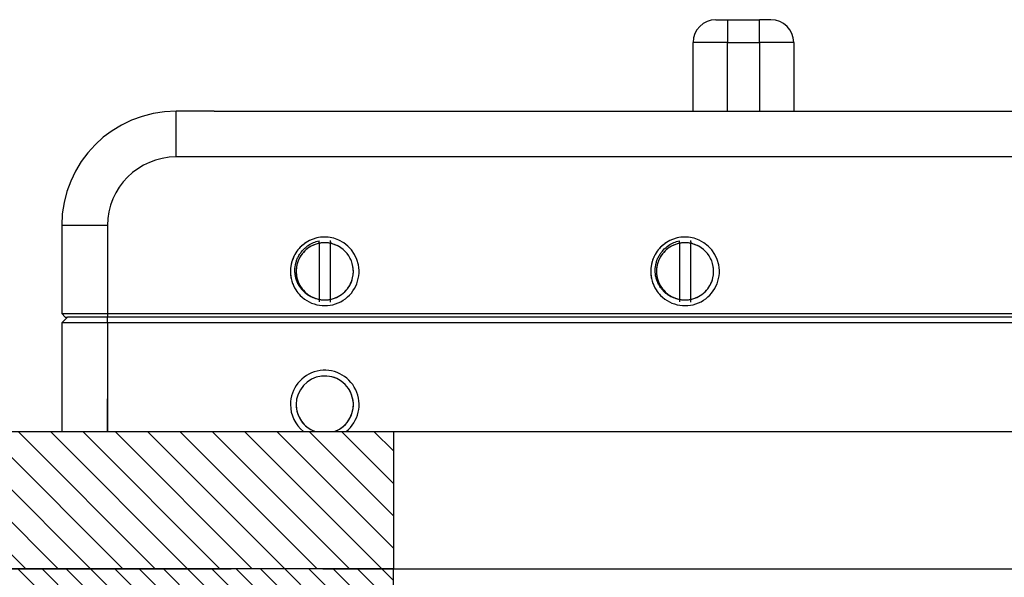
# Model space of a CAD drawing. Extents: x -1809 to 6113, y -4129 to 1471.
# Tile 10 of 197: x -61 to 25, y -2766 to -2718. Entities that reach past the tile are written whole.
import ezdxf

# ---------------------------------------------------------------- set-up
doc = ezdxf.new("R2010")
doc.units = 0
doc.linetypes.add('DASHED', pattern=[15, 7, -8])
doc.layers.get('0').update_dxf_attribs({"linetype": 'CONTINUOUS'})
doc.layers.add('1', color=7, linetype='CONTINUOUS')

# ---------------------------------------------------------------- blocks, each defined once
blk = doc.blocks.new('Z-STACK', base_point=(-660.966, -2918.356))
at = {"layer": '1', "linetype": 'CONTINUOUS'}
h = blk.add_hatch(dxfattribs=at)
h.set_pattern_fill('USER', color=4, scale=2, angle=315, pattern_type=0)
h.set_pattern_definition([(315, (-1117.57, -6268.1354), (1.4142136, 1.4142136), [])])
h.paths.add_polyline_path([(-28.603, -2753.543), (-67.603, -2753.543), (-69.203, -2753.543), (-69.203, -2764.543), (-81.603, -2764.543), (-81.603, -2759.343), (-81.603, -2759.243), (-81.603, -2753.543), (-84.743, -2753.543), (-85.743, -2754.543), (-85.743, -2765.143), (-67.603, -2765.143), (-67.603, -2765.543), (-28.603, -2765.543)])
h = blk.add_hatch(dxfattribs=at)
h.set_pattern_fill('USER', color=2, scale=1.5, angle=315, pattern_type=0)
h.set_pattern_definition([(315, (-1117.57, -6268.1354), (1.0606602, 1.0606602), [])])
edge = h.paths.add_edge_path()
edge.add_line((-60.822, -2765.543), (-54.604, -2765.543))
edge.add_line((-54.604, -2765.543), (-49.784, -2765.543))
edge.add_line((-49.784, -2765.543), (-29.603, -2765.543))
edge.add_line((-29.603, -2765.543), (-28.603, -2765.543))
edge.add_line((-28.603, -2765.543), (-28.603, -2769.043))
edge.add_line((-28.603, -2769.043), (-33.103, -2769.043))
edge.add_line((-33.103, -2769.043), (-34.603, -2769.043))
edge.add_line((-34.603, -2769.043), (-35.803, -2769.043))
edge.add_line((-35.803, -2769.043), (-36.442, -2769.043))
edge.add_line((-36.442, -2769.043), (-36.512, -2769.043))
edge.add_line((-36.512, -2769.043), (-36.903, -2769.043))
edge.add_line((-36.903, -2769.043), (-37.012, -2769.043))
edge.add_line((-37.012, -2769.043), (-37.103, -2769.043))
edge.add_line((-37.103, -2769.043), (-37.301, -2769.043))
edge.add_line((-37.301, -2769.043), (-37.412, -2769.043))
edge.add_line((-37.412, -2769.043), (-37.56, -2769.043))
edge.add_line((-37.56, -2769.043), (-37.724, -2769.043))
edge.add_line((-37.724, -2769.043), (-37.912, -2769.043))
edge.add_line((-37.912, -2769.043), (-38.303, -2769.043))
edge.add_line((-38.303, -2769.043), (-40.403, -2769.043))
edge.add_line((-40.403, -2769.043), (-40.603, -2769.043))
edge.add_line((-40.603, -2769.043), (-40.842, -2769.043))
edge.add_line((-40.842, -2769.043), (-41.603, -2769.043))
edge.add_line((-41.603, -2769.043), (-41.803, -2769.043))
edge.add_line((-41.803, -2769.043), (-44.867, -2769.043))
edge.add_line((-44.867, -2769.043), (-45.76, -2769.043))
edge.add_line((-45.76, -2769.043), (-45.867, -2769.043))
edge.add_line((-45.867, -2769.043), (-49.187, -2769.043))
edge.add_line((-49.187, -2769.043), (-49.445, -2769.043))
edge.add_line((-49.445, -2769.043), (-52.193, -2769.043))
edge.add_line((-52.193, -2769.043), (-54.103, -2769.043))
edge.add_line((-54.103, -2769.043), (-55.403, -2769.043))
edge.add_line((-55.403, -2769.043), (-56.603, -2769.043))
edge.add_line((-56.603, -2769.043), (-59.403, -2769.043))
edge.add_line((-59.403, -2769.043), (-59.403, -2769.043))
edge.add_line((-59.403, -2769.043), (-60.229, -2769.043))
edge.add_line((-60.229, -2769.043), (-60.298, -2769.043))
edge.add_line((-60.298, -2769.043), (-60.798, -2769.043))
edge.add_line((-60.798, -2769.043), (-60.803, -2769.043))
edge.add_line((-60.803, -2769.043), (-61.087, -2769.043))
edge.add_line((-61.087, -2769.043), (-61.198, -2769.043))
edge.add_line((-61.198, -2769.043), (-61.345, -2769.043))
edge.add_line((-61.345, -2769.043), (-61.511, -2769.043))
edge.add_line((-61.511, -2769.043), (-61.698, -2769.043))
edge.add_line((-61.698, -2769.043), (-62.903, -2769.043))
edge.add_line((-62.903, -2769.043), (-62.903, -2769.043))
edge.add_line((-62.903, -2769.043), (-64.303, -2769.043))
edge.add_line((-64.303, -2769.043), (-66.403, -2769.043))
edge.add_line((-66.403, -2769.043), (-66.403, -2769.043))
edge.add_line((-66.403, -2769.043), (-67.803, -2769.043))
edge.add_line((-67.803, -2769.043), (-69.903, -2769.043))
edge.add_line((-69.903, -2769.043), (-69.903, -2769.043))
edge.add_line((-69.903, -2769.043), (-71.303, -2769.043))
edge.add_line((-71.303, -2769.043), (-72.303, -2769.043))
edge.add_line((-72.303, -2769.043), (-77.608, -2769.043))
edge.add_spline(control_points=[(-77.608, -2769.043), (-77.842, -2768.809), (-78.31, -2768.342), (-78.779, -2767.876), (-79.013, -2767.643)], knot_values=[0, 0, 0, 0, 0.991594, 1.983187, 1.983187, 1.983187, 1.983187], degree=3, periodic=0)
edge.add_line((-79.013, -2767.643), (-79.013, -2765.543))
edge.add_line((-79.013, -2765.543), (-77.603, -2765.543))
edge.add_line((-77.603, -2765.543), (-73.203, -2765.543))
edge.add_line((-73.203, -2765.543), (-68.703, -2765.543))
edge.add_line((-68.703, -2765.543), (-67.011, -2765.543))
edge.add_line((-67.011, -2765.543), (-60.822, -2765.543))
at = {"color": 7, "linetype": 'CONTINUOUS'}
for p, q in [((-0.405, -2717.543), (0.595, -2717.543)), ((0.595, -2717.543), (3.397, -2717.543)), ((0.595, -2717.543), (0.595, -2719.543)), ((4.397, -2717.543), (3.397, -2717.543)), ((3.397, -2719.543), (3.397, -2717.543)), ((-2.405, -2725.543), (-2.405, -2719.543)), ((0.595, -2719.543), (-2.405, -2719.543)), ((0.595, -2719.543), (3.397, -2719.543)), ((0.595, -2725.543), (0.595, -2719.543)), ((6.397, -2719.543), (3.397, -2719.543)), ((3.397, -2719.543), (3.397, -2725.543)), ((6.397, -2719.543), (6.397, -2725.543)), ((-44.264, -2725.543), (-47.603, -2725.543)), ((-47.603, -2729.543), (-47.603, -2725.543)), ((-44.264, -2725.543), (-36.058, -2725.543)), ((-36.058, -2725.543), (47.675, -2725.543)), ((90.397, -2729.543), (-47.603, -2729.543)), ((-56.543, -2735.543), (-57.603, -2735.543)), ((-57.603, -2735.543), (-57.603, -2743.243)), ((-56.275, -2735.543), (-56.543, -2735.543)), ((-53.603, -2735.543), (-56.275, -2735.543)), ((-53.603, -2735.543), (-53.603, -2743.243)), ((-35.103, -2737.079), (-35.103, -2736.881)), ((-35.103, -2737.079), (-35.103, -2737.093)), ((-35.103, -2737.093), (-35.103, -2741.992)), ((-34.103, -2736.95), (-34.103, -2736.854)), ((-34.103, -2736.954), (-34.103, -2736.95)), ((-34.103, -2736.954), (-34.103, -2737.093)), ((-34.103, -2741.992), (-34.103, -2737.093)), ((-3.603, -2737.079), (-3.603, -2736.881)), ((-3.603, -2737.079), (-3.603, -2737.093)), ((-3.603, -2737.093), (-3.603, -2737.558)), ((-2.603, -2736.95), (-2.603, -2736.854)), ((-2.603, -2736.954), (-2.603, -2736.95)), ((-2.603, -2736.954), (-2.603, -2737.093)), ((-2.603, -2741.992), (-2.603, -2737.093)), ((-3.603, -2737.558), (-3.603, -2739.543)), ((-3.603, -2739.543), (-3.603, -2741.528)), ((-3.603, -2741.528), (-3.603, -2741.992)), ((-35.103, -2741.992), (-35.103, -2742.007)), ((-35.103, -2742.007), (-35.103, -2742.045)), ((-35.103, -2742.045), (-35.103, -2742.205)), ((-35.103, -2742.205), (-35.103, -2742.205)), ((-34.103, -2742.131), (-34.103, -2741.992)), ((-34.103, -2742.135), (-34.103, -2742.131)), ((-34.103, -2742.232), (-34.103, -2742.135)), ((-3.603, -2741.992), (-3.603, -2742.007)), ((-3.603, -2742.007), (-3.603, -2742.045)), ((-3.603, -2742.045), (-3.603, -2742.205)), ((-3.603, -2742.205), (-3.603, -2742.205)), ((-2.603, -2742.131), (-2.603, -2741.992)), ((-2.603, -2742.135), (-2.603, -2742.131)), ((-2.603, -2742.232), (-2.603, -2742.135)), ((-57.303, -2743.543), (-57.603, -2743.243)), ((-57.603, -2743.243), (-53.603, -2743.243)), ((-53.603, -2743.243), (-53.603, -2743.543)), ((-53.603, -2743.243), (96.397, -2743.243)), ((-57.103, -2743.543), (-57.603, -2744.043)), ((-53.603, -2744.043), (-57.603, -2744.043)), ((-57.603, -2744.043), (-57.603, -2753.543)), ((-57.303, -2743.543), (-57.103, -2743.543)), ((-53.603, -2743.543), (-57.103, -2743.543)), ((-51.103, -2743.543), (-53.603, -2743.543)), ((-53.603, -2744.043), (-53.603, -2743.543)), ((96.397, -2744.043), (-53.603, -2744.043)), ((-53.603, -2744.043), (-53.603, -2750.693)), ((-48.603, -2743.543), (-51.103, -2743.543)), ((-46.603, -2743.543), (-48.603, -2743.543)), ((-45.603, -2743.543), (-46.603, -2743.543)), ((-44.103, -2743.543), (-45.603, -2743.543)), ((-42.103, -2743.543), (-44.103, -2743.543)), ((-41.883, -2743.543), (-42.103, -2743.543)), ((-26.504, -2743.543), (-41.883, -2743.543)), ((-25.103, -2743.543), (-26.504, -2743.543)), ((-16.103, -2743.543), (-25.103, -2743.543)), ((3.397, -2743.543), (-16.103, -2743.543)), ((5.897, -2743.543), (3.397, -2743.543)), ((13.397, -2743.543), (5.897, -2743.543)), ((16.697, -2743.543), (13.397, -2743.543)), ((26.097, -2743.543), (16.697, -2743.543)), ((-53.603, -2753.543), (-53.603, -2750.693))]:
    blk.add_line(p, q, dxfattribs=at)
at = {"color": 7, "linetype": 'DASHED'}
for p, q in [((-44.264, -2725.543), (-47.603, -2725.543)), ((-44.264, -2725.543), (-47.603, -2725.543)), ((-44.264, -2725.543), (-36.058, -2725.543)), ((-44.264, -2725.543), (-36.058, -2725.543)), ((-36.058, -2725.543), (47.675, -2725.543)), ((-36.058, -2725.543), (47.675, -2725.543)), ((-35.103, -2737.079), (-35.103, -2737.093)), ((-34.103, -2736.95), (-34.103, -2736.854)), ((-34.103, -2736.954), (-34.103, -2736.95)), ((-3.603, -2737.079), (-3.603, -2737.093)), ((-2.603, -2736.95), (-2.603, -2736.854)), ((-2.603, -2736.954), (-2.603, -2736.95)), ((-3.603, -2737.558), (-3.603, -2739.543)), ((-3.603, -2739.543), (-3.603, -2741.528)), ((-35.103, -2741.992), (-35.103, -2742.007)), ((-35.103, -2742.007), (-35.103, -2742.045)), ((-35.103, -2742.045), (-35.103, -2742.205)), ((-34.103, -2742.131), (-34.103, -2741.992)), ((-34.103, -2742.135), (-34.103, -2742.131)), ((-34.103, -2742.232), (-34.103, -2742.135)), ((-3.603, -2741.992), (-3.603, -2742.007)), ((-3.603, -2742.007), (-3.603, -2742.045)), ((-3.603, -2742.045), (-3.603, -2742.205)), ((-2.603, -2742.131), (-2.603, -2741.992)), ((-2.603, -2742.135), (-2.603, -2742.131)), ((-2.603, -2742.232), (-2.603, -2742.135)), ((-53.603, -2743.543), (-57.103, -2743.543)), ((-51.103, -2743.543), (-53.603, -2743.543)), ((-48.603, -2743.543), (-51.103, -2743.543)), ((-48.603, -2743.543), (-51.103, -2743.543)), ((-46.603, -2743.543), (-48.603, -2743.543)), ((-46.603, -2743.543), (-48.603, -2743.543)), ((-45.603, -2743.543), (-46.603, -2743.543)), ((-45.603, -2743.543), (-46.603, -2743.543)), ((-44.103, -2743.543), (-45.603, -2743.543)), ((-44.103, -2743.543), (-45.603, -2743.543)), ((-42.103, -2743.543), (-44.103, -2743.543)), ((-42.103, -2743.543), (-44.103, -2743.543)), ((-41.883, -2743.543), (-42.103, -2743.543)), ((-41.883, -2743.543), (-42.103, -2743.543)), ((-26.504, -2743.543), (-41.883, -2743.543)), ((-26.504, -2743.543), (-41.883, -2743.543)), ((-25.103, -2743.543), (-26.504, -2743.543)), ((-25.103, -2743.543), (-26.504, -2743.543)), ((-16.103, -2743.543), (-25.103, -2743.543)), ((-16.103, -2743.543), (-25.103, -2743.543)), ((3.397, -2743.543), (-16.103, -2743.543)), ((3.397, -2743.543), (-16.103, -2743.543)), ((5.897, -2743.543), (3.397, -2743.543)), ((5.897, -2743.543), (3.397, -2743.543)), ((13.397, -2743.543), (5.897, -2743.543)), ((16.697, -2743.543), (13.397, -2743.543)), ((26.097, -2743.543), (16.697, -2743.543)), ((-53.603, -2753.543), (-53.603, -2750.693)), ((-53.603, -2750.693), (-53.603, -2753.543))]:
    blk.add_line(p, q, dxfattribs=at)
at = {"color": 2, "linetype": 'DASHED'}
for p, q in [((-67.011, -2765.543), (-60.822, -2765.543)), ((-60.822, -2765.543), (-54.604, -2765.543)), ((-54.604, -2765.543), (-49.784, -2765.543)), ((-49.784, -2765.543), (-29.603, -2765.543))]:
    blk.add_line(p, q, dxfattribs=at)
at = {"color": 2, "linetype": 'CONTINUOUS'}
for p, q in [((-29.603, -2765.543), (-28.603, -2765.543)), ((-28.603, -2765.543), (-27.418, -2765.543)), ((-28.603, -2769.043), (-28.603, -2765.543)), ((-27.418, -2765.543), (-26.184, -2765.543)), ((-26.184, -2765.543), (-25.479, -2765.543)), ((-25.479, -2765.543), (13.592, -2765.543)), ((13.592, -2765.543), (29.202, -2765.543))]:
    blk.add_line(p, q, dxfattribs=at)
at = {"color": 7, "linetype": 'CONTINUOUS'}
for centre, radius, start, end in [((-0.405, -2719.543), 2, 90, 180), ((4.397, -2719.543), 2, 0, 90), ((-47.603, -2735.543), 10, 90, 180), ((-47.603, -2735.543), 6, 90, 180), ((-34.603, -2739.543), 2.5, 101.53696, 167.11591), ((-34.603, -2739.543), 3, 84.16768, 135.6023), ((-34.603, -2739.543), 3, -135.6023, 84.16768), ((-34.603, -2739.543), 2.5, 78.46304, 101.53696), ((-34.603, -2739.543), 2.5, -12.88409, 78.46304), ((-3.103, -2739.543), 2.5, 101.53696, 167.11591), ((-3.103, -2739.543), 3, 84.16768, 135.6023), ((-3.103, -2739.543), 3, -135.6023, 84.16768), ((-3.103, -2739.543), 2.5, 78.46304, 101.53696), ((-3.103, -2739.543), 2.5, -12.88409, 78.46304), ((-34.603, -2739.543), 3, 147.21684, 161.27912), ((-34.603, -2739.543), 3, 135.6023, 147.21684), ((-3.103, -2739.543), 3, 147.21684, 161.27912), ((-3.103, -2739.543), 3, 135.6023, 147.21684), ((-34.603, -2739.543), 3, 161.27912, 180), ((-34.603, -2739.543), 2.5, 167.11591, 180), ((-3.103, -2739.543), 3, 161.27912, 180), ((-3.103, -2739.543), 2.5, 167.11591, 180), ((-34.603, -2739.543), 3, 180, -147.21684), ((-34.603, -2739.543), 2.5, 180, -167.11591), ((-3.103, -2739.543), 3, 180, -147.21684), ((-3.103, -2739.543), 2.5, 180, -167.11591), ((-34.603, -2739.543), 2.5, -167.11591, -101.53696), ((-34.603, -2739.543), 2.5, -78.46304, -12.88409), ((-3.103, -2739.543), 2.5, -167.11591, -101.53696), ((-3.103, -2739.543), 2.5, -78.46304, -12.88409), ((-34.603, -2739.543), 3, -147.21684, -135.6023), ((-3.103, -2739.543), 3, -147.21684, -135.6023), ((-34.603, -2739.543), 2.5, -101.53696, -78.46304), ((-3.103, -2739.543), 2.5, -101.53696, -78.46304), ((-34.603, -2751.193), 3, -51.56679, 180), ((-34.603, -2751.193), 2.5, -70.05156, 180), ((-34.603, -2751.193), 3, 180, -128.43321), ((-34.603, -2751.193), 2.5, 180, -109.94844)]:
    blk.add_arc(centre, radius, start, end, dxfattribs=at)
at = {"color": 7, "linetype": 'DASHED'}
for centre, radius, start, end in [((-34.603, -2739.543), 2.5, 101.53696, 167.11591), ((-34.603, -2739.543), 2.5, 101.53696, 167.11591), ((-34.603, -2739.543), 3, 84.16768, 135.6023), ((-34.603, -2739.543), 3, 84.16768, 135.6023), ((-34.603, -2739.543), 3, -135.6023, 84.16768), ((-34.603, -2739.543), 3, -135.6023, 84.16768), ((-34.603, -2739.543), 2.5, 78.46304, 101.53696), ((-34.603, -2739.543), 2.5, -12.88409, 78.46304), ((-34.603, -2739.543), 2.5, -12.88409, 78.46304), ((-3.103, -2739.543), 2.5, 101.53696, 167.11591), ((-3.103, -2739.543), 2.5, 101.53696, 167.11591), ((-3.103, -2739.543), 3, 84.16768, 135.6023), ((-3.103, -2739.543), 3, 84.16768, 135.6023), ((-3.103, -2739.543), 3, -135.6023, 84.16768), ((-3.103, -2739.543), 3, -135.6023, 84.16768), ((-3.103, -2739.543), 2.5, 78.46304, 101.53696), ((-3.103, -2739.543), 2.5, -12.88409, 78.46304), ((-3.103, -2739.543), 2.5, -12.88409, 78.46304), ((-34.603, -2739.543), 3, 147.21684, 161.27912), ((-34.603, -2739.543), 3, 147.21684, 161.27912), ((-34.603, -2739.543), 3, 135.6023, 147.21684), ((-34.603, -2739.543), 3, 135.6023, 147.21684), ((-3.103, -2739.543), 3, 147.21684, 161.27912), ((-3.103, -2739.543), 3, 147.21684, 161.27912), ((-3.103, -2739.543), 3, 135.6023, 147.21684), ((-3.103, -2739.543), 3, 135.6023, 147.21684), ((-34.603, -2739.543), 3, 161.27912, 180), ((-34.603, -2739.543), 3, 161.27912, 180), ((-34.603, -2739.543), 2.5, 167.11591, 180), ((-34.603, -2739.543), 2.5, 167.11591, 180), ((-3.103, -2739.543), 3, 161.27912, 180), ((-3.103, -2739.543), 3, 161.27912, 180), ((-3.103, -2739.543), 2.5, 167.11591, 180), ((-3.103, -2739.543), 2.5, 167.11591, 180), ((-34.603, -2739.543), 3, 180, -147.21684), ((-34.603, -2739.543), 3, 180, -147.21684), ((-34.603, -2739.543), 2.5, 180, -167.11591), ((-34.603, -2739.543), 2.5, 180, -167.11591), ((-3.103, -2739.543), 3, 180, -147.21684), ((-3.103, -2739.543), 3, 180, -147.21684), ((-3.103, -2739.543), 2.5, 180, -167.11591), ((-3.103, -2739.543), 2.5, 180, -167.11591), ((-34.603, -2739.543), 2.5, -167.11591, -101.53696), ((-34.603, -2739.543), 2.5, -167.11591, -101.53696), ((-34.603, -2739.543), 2.5, -78.46304, -12.88409), ((-34.603, -2739.543), 2.5, -78.46304, -12.88409), ((-3.103, -2739.543), 2.5, -167.11591, -101.53696), ((-3.103, -2739.543), 2.5, -167.11591, -101.53696), ((-3.103, -2739.543), 2.5, -78.46304, -12.88409), ((-3.103, -2739.543), 2.5, -78.46304, -12.88409), ((-34.603, -2739.543), 3, -147.21684, -135.6023), ((-34.603, -2739.543), 3, -147.21684, -135.6023), ((-3.103, -2739.543), 3, -147.21684, -135.6023), ((-3.103, -2739.543), 3, -147.21684, -135.6023), ((-34.603, -2739.543), 2.5, -101.53696, -78.46304), ((-3.103, -2739.543), 2.5, -101.53696, -78.46304), ((-34.603, -2751.193), 2.5, -70.05156, 180), ((-34.603, -2751.193), 2.5, -70.05156, 180), ((-34.603, -2751.193), 2.5, -70.05156, 180), ((-34.603, -2751.193), 2.5, -70.05156, 180), ((-34.603, -2751.193), 2.5, 180, -109.94844), ((-34.603, -2751.193), 2.5, 180, -109.94844), ((-34.603, -2751.193), 2.5, 180, -109.94844), ((-34.603, -2751.193), 2.5, 180, -109.94844)]:
    blk.add_arc(centre, radius, start, end, dxfattribs=at)
at = {"color": 7, "linetype": 'CONTINUOUS'}
for points, knots in [([(-35.103, -2742.007), (-35.31, -2741.971), (-35.482, -2741.914), (-35.615, -2741.861), (-35.747, -2741.807), (-35.91, -2741.729), (-36.083, -2741.612), (-36.16, -2741.56), (-36.245, -2741.497), (-36.333, -2741.42), (-36.403, -2741.359), (-36.48, -2741.285), (-36.557, -2741.199), (-36.62, -2741.129), (-36.686, -2741.048), (-36.752, -2740.953), (-36.805, -2740.876), (-36.862, -2740.787), (-36.916, -2740.684), (-36.96, -2740.6), (-37.005, -2740.503), (-37.047, -2740.393), (-37.089, -2740.283), (-37.119, -2740.181), (-37.141, -2740.089), (-37.167, -2739.986), (-37.185, -2739.881), (-37.198, -2739.775), (-37.208, -2739.685), (-37.216, -2739.577), (-37.215, -2739.456), (-37.214, -2739.244), (-37.187, -2739.032), (-37.134, -2738.826), (-37.105, -2738.712), (-37.071, -2738.61), (-37.037, -2738.521), (-36.998, -2738.422), (-36.954, -2738.325), (-36.903, -2738.231), (-36.847, -2738.126), (-36.789, -2738.035), (-36.733, -2737.956), (-36.671, -2737.867), (-36.603, -2737.782), (-36.53, -2737.702), (-36.457, -2737.621), (-36.379, -2737.546), (-36.297, -2737.474), (-36.207, -2737.397), (-36.12, -2737.332), (-36.04, -2737.278), (-35.757, -2737.088), (-35.439, -2736.953), (-35.103, -2736.881)], [0.501729, 0.501729, 0.501729, 0.501729, 1.034204, 1.034204, 1.034204, 1.564955, 1.564955, 1.564955, 1.880198, 1.880198, 1.880198, 2.195794, 2.195794, 2.195794, 2.509545, 2.509545, 2.509545, 2.824393, 2.824393, 2.824393, 3.144319, 3.144319, 3.144319, 3.462655, 3.462655, 3.462655, 3.781176, 3.781176, 3.781176, 4.101123, 4.101123, 4.101123, 4.737732, 4.737732, 4.737732, 5.057552, 5.057552, 5.057552, 5.37698, 5.37698, 5.37698, 5.700692, 5.700692, 5.700692, 6.026208, 6.026208, 6.026208, 6.351948, 6.351948, 6.351948, 6.675775, 6.675775, 6.675775, 7.69773, 7.69773, 7.69773, 7.69773]), ([(-3.603, -2742.007), (-3.81, -2741.971), (-3.982, -2741.914), (-4.115, -2741.861), (-4.247, -2741.807), (-4.41, -2741.729), (-4.583, -2741.612), (-4.679, -2741.547), (-4.762, -2741.482), (-4.833, -2741.42), (-4.92, -2741.344), (-4.995, -2741.269), (-5.057, -2741.199), (-5.12, -2741.129), (-5.186, -2741.048), (-5.252, -2740.953), (-5.318, -2740.858), (-5.372, -2740.767), (-5.416, -2740.684), (-5.471, -2740.58), (-5.514, -2740.481), (-5.547, -2740.393), (-5.589, -2740.283), (-5.619, -2740.181), (-5.641, -2740.089), (-5.693, -2739.877), (-5.717, -2739.664), (-5.715, -2739.456), (-5.714, -2739.244), (-5.687, -2739.032), (-5.634, -2738.826), (-5.605, -2738.712), (-5.571, -2738.61), (-5.537, -2738.521), (-5.494, -2738.412), (-5.448, -2738.315), (-5.403, -2738.231), (-5.352, -2738.136), (-5.296, -2738.044), (-5.233, -2737.956), (-5.178, -2737.877), (-5.111, -2737.791), (-5.03, -2737.702), (-4.885, -2737.542), (-4.72, -2737.399), (-4.54, -2737.278), (-4.257, -2737.088), (-3.939, -2736.953), (-3.603, -2736.881)], [0.501729, 0.501729, 0.501729, 0.501729, 1.034204, 1.034204, 1.034204, 1.564955, 1.564955, 1.564955, 1.880198, 1.880198, 1.880198, 2.195794, 2.195794, 2.195794, 2.509545, 2.509545, 2.509545, 2.824393, 2.824393, 2.824393, 3.144319, 3.144319, 3.144319, 3.462655, 3.462655, 3.462655, 4.100823, 4.100823, 4.100823, 4.737432, 4.737432, 4.737432, 5.057252, 5.057252, 5.057252, 5.37668, 5.37668, 5.37668, 5.700392, 5.700392, 5.700392, 6.025908, 6.025908, 6.025908, 6.675176, 6.675176, 6.675176, 7.69713, 7.69713, 7.69713, 7.69713])]:
    blk.add_open_spline(points, degree=3, knots=knots, dxfattribs=at)
at = {"layer": '1', "color": 4, "linetype": 'CONTINUOUS'}
for p, q in [((-67.603, -2753.543), (-28.603, -2753.543)), ((-28.603, -2753.543), (21.397, -2753.543)), ((-28.603, -2753.543), (-28.603, -2765.543)), ((21.397, -2753.543), (71.397, -2753.543)), ((-28.603, -2765.543), (-67.603, -2765.543))]:
    blk.add_line(p, q, dxfattribs=at)

msp = doc.modelspace()

# ---------------------------------------------------------------- block references
at = {"layer": '1'}
msp.add_blockref('Z-STACK', (-660.966, -2918.356), dxfattribs=at)

doc.saveas('drawing.dxf')
